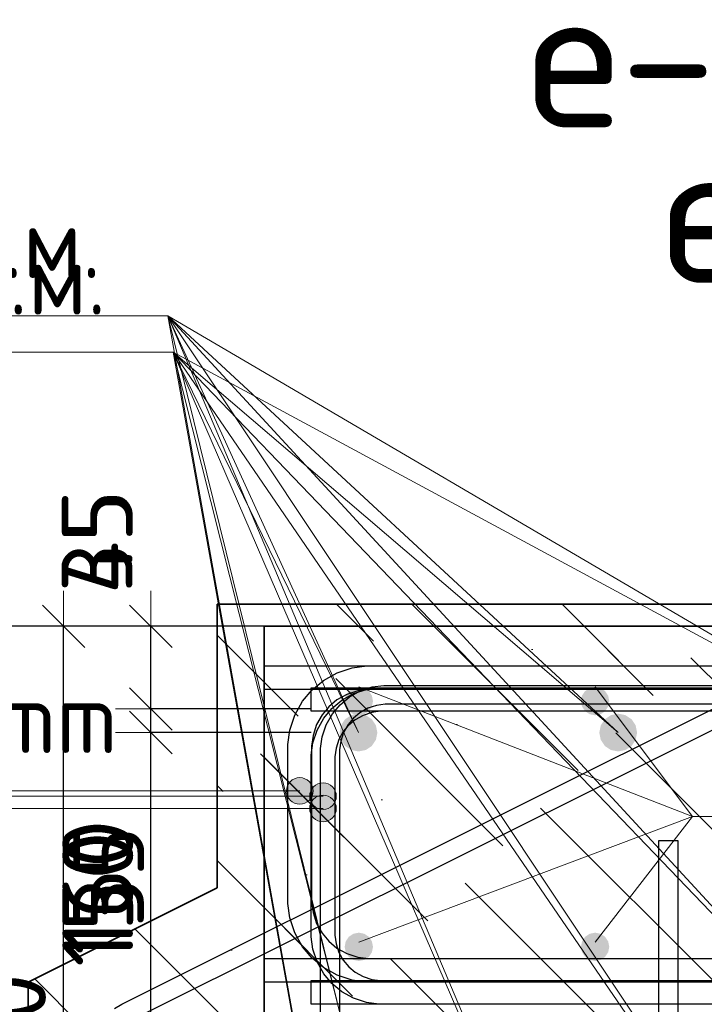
# Model space of a CAD drawing. Header units: metres. Extents: x -38 to 97, y -15 to 21.
# Tile 43 of 230: x 72.042 to 72.332, y 3.449 to 3.866. Entities that reach past the tile are written whole.
import ezdxf

# ---------------------------------------------------------------- set-up
doc = ezdxf.new("R2010")
doc.units = ezdxf.units.M
doc.header["$PDMODE"] = 65
for name, color, linetype, lineweight in [('XR$3$Арм. стержнями верхней зоны', 180, 'Continuous', 35), ('XR$3$Арм. стержнями нижней зоны', 180, 'Continuous', 35), ('XR$3$Арм.стержн. Арматура края', 96, 'Continuous', 35), ('XR$3$Арм.стержн. Доп. арматура', 180, 'Continuous', 35), ('XR$3$Размерная линия (1)', 7, 'Continuous', 13), ('XR$4$Арм. стержнями верхней зоны', 180, 'Continuous', 35), ('XR$4$Арм. стержнями нижней зоны', 180, 'Continuous', 35), ('XR$4$Арм.стержн. Арматура края', 96, 'Continuous', 35), ('XR$4$Арм.стержн. Хомут', 240, 'Continuous', 35), ('XR$4$Арм.стержн.горизонт. 1', 180, 'Continuous', 35), ('XR$4$Размерная линия (1)', 7, 'Continuous', 13), ('XR$6$Арм. стержнями верхней зоны', 180, 'Continuous', 35), ('XR$6$Арм. стержнями нижней зоны', 180, 'Continuous', 35), ('XR$6$Арм.стержн. Арматура края', 96, 'Continuous', 35), ('XR$6$Арм.стержн. Хомут', 240, 'Continuous', 35), ('XR$6$Арм.стержн.горизонт. 1', 180, 'Continuous', 35), ('XR$6$Размерная линия (1)', 7, 'Continuous', 13)]:
    doc.layers.add(name, color=color, linetype=linetype, lineweight=lineweight)
doc.styles.add('ISOCPEUR', font='txt')
doc.dimstyles.new('DIMSTYLE_23', dxfattribs={"dimtxt": 0.03, "dimasz": 0.03, "dimexe": 0, "dimexo": 0, "dimgap": 0.015, "dimtad": 2, "dimdec": 0, "dimlfac": 1000, "dimrnd": 5, "dimzin": 12, "dimdsep": 46, "dimtxsty": 'ISOCPEUR', "dimblk1": 'ALL_ML_STRICH', "dimblk2": 'ALL_ML_STRICH', "dimsah": 1, "dimcen": 0, "dimclrd": 7, "dimclre": 256, "dimclrt": 7, "dimadec": 0, "dimazin": 0, "dimtfac": 1, "dimtdec": 0, "dimtix": 1, "dimtmove": 2, "dimatfit": 3, "dimfxl": 0, "dimtvp": 1.2, "dimtzin": 0, "dimlwd": 0, "dimlwe": -3, "dimarcsym": 0})
doc.dimstyles.new('DIMSTYLE_24', dxfattribs={"dimtxt": 0.03, "dimasz": 0.03, "dimexe": 0, "dimexo": 0, "dimgap": 0.015, "dimtad": 2, "dimdec": 0, "dimlfac": 1000, "dimrnd": 5, "dimzin": 12, "dimdsep": 46, "dimtxsty": 'ISOCPEUR', "dimblk1": 'ALL_ML_STRICH', "dimblk2": 'ALL_ML_STRICH', "dimsah": 1, "dimcen": 0, "dimclrd": 7, "dimclre": 256, "dimclrt": 7, "dimadec": 0, "dimazin": 0, "dimtfac": 1, "dimtdec": 0, "dimtix": 1, "dimtmove": 2, "dimatfit": 3, "dimfxl": 0, "dimtzin": 0, "dimlwd": 0, "dimlwe": -3, "dimarcsym": 0})
doc.dimstyles.new('DIMSTYLE_31', dxfattribs={"dimtxt": 0.03, "dimasz": 0.03, "dimexe": 0, "dimexo": 0, "dimgap": 0.015, "dimtad": 0, "dimdec": 0, "dimlfac": 1000, "dimrnd": 5, "dimzin": 12, "dimdsep": 46, "dimtxsty": 'ISOCPEUR', "dimblk1": 'ALL_ML_STRICH', "dimblk2": 'ALL_ML_STRICH', "dimsah": 1, "dimcen": 0, "dimclrd": 7, "dimclre": 256, "dimclrt": 7, "dimadec": 0, "dimazin": 0, "dimtfac": 1, "dimtdec": 0, "dimtix": 1, "dimtmove": 2, "dimatfit": 3, "dimfxl": 0, "dimtvp": 1.2, "dimtzin": 0, "dimlwd": 0, "dimlwe": -3, "dimarcsym": 0})
pattern_1 = [(135, (0, 0), (-0.031819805, -0.031819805), [0.4, -0.05, 0, -0.05]), (135, (-0.01591, -0.01591), (-0.031819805, -0.031819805), [0.8, -0.1, 0.1, -0.1])]

# ---------------------------------------------------------------- blocks, each defined once
blk = doc.blocks.new('ALL_ML_STRICH')
at = {"color": 0, "linetype": 'ByBlock', "lineweight": -2}
for p, q in [((0, -0.5), (0, 0.5)), ((-0.3, -0.3), (0.3, 0.3)), ((-1, 0), (0.5, 0))]:
    blk.add_line(p, q, dxfattribs=at)
blk = doc.blocks.new('*D236')
at = {"layer": 'DEFPOINTS', "color": 7, "linetype": 'Continuous', "lineweight": 13, "transparency": 33554687}
for p in [(72.04592, 3.45831), (72.01108, 3.42331), (72.13584, 3.42331)]:
    blk.add_point(p, dxfattribs=at)
at = {"layer": 'XR$3$Размерная линия (1)', "color": 9, "linetype": 'Continuous', "lineweight": -2, "true_color": 0xc7c7c7, "transparency": 33554687}
for p, q in [((72.01108, 3.45831), (72.01108, 3.45831)), ((72.11584, 3.42331), (72.01108, 3.42331))]:
    blk.add_line(p, q, dxfattribs=at)
at = {"layer": 'XR$3$Размерная линия (1)', "color": 7, "linetype": 'Continuous', "lineweight": -2, "transparency": 33554687}
blk.add_line((72.01108, 3.42331), (72.01108, 3.45831), dxfattribs=at)
at = {"layer": 'XR$3$Размерная линия (1)', "color": 7, "linetype": 'Continuous', "lineweight": 13, "transparency": 33554687, "xscale": 0.03, "yscale": 0.03, "zscale": 0.03}
for p, rotation in [((72.01108, 3.45831), 90), ((72.01108, 3.42331), 270)]:
    blk.add_blockref('ALL_ML_STRICH', p, dxfattribs=dict(at, rotation=rotation))
at = {"layer": 'XR$3$Размерная линия (1)', "color": 7, "linetype": 'Continuous', "lineweight": 13, "transparency": 33554687, "insert": (72.08006, 3.50299), "char_height": 0.03, "width": 0.06, "attachment_point": 5, "rotation": 90, "style": 'ISOCPEUR'}
blk.add_mtext('\\A1;{35}', dxfattribs=at)
blk = doc.blocks.new('*D407')
at = {"layer": 'DEFPOINTS', "color": 7, "linetype": 'Continuous', "lineweight": 13, "transparency": 33554687}
for p in [(72.19573, 3.609), (72.06098, 3.249), (72.19573, 3.249)]:
    blk.add_point(p, dxfattribs=at)
at = {"layer": 'XR$4$Размерная линия (1)', "color": 9, "linetype": 'Continuous', "lineweight": -2, "true_color": 0xc7c7c7, "transparency": 33554687}
for p, q in [((72.17573, 3.609), (72.06098, 3.609)), ((72.17573, 3.249), (72.06098, 3.249))]:
    blk.add_line(p, q, dxfattribs=at)
at = {"layer": 'XR$4$Размерная линия (1)', "color": 7, "linetype": 'Continuous', "lineweight": -2, "transparency": 33554687}
blk.add_line((72.06098, 3.249), (72.06098, 3.609), dxfattribs=at)
at = {"layer": 'XR$4$Размерная линия (1)', "color": 7, "linetype": 'Continuous', "lineweight": 13, "transparency": 33554687, "xscale": 0.03, "yscale": 0.03, "zscale": 0.03}
for p, rotation in [((72.06098, 3.609), 90), ((72.06098, 3.249), 270)]:
    blk.add_blockref('ALL_ML_STRICH', p, dxfattribs=dict(at, rotation=rotation))
at = {"layer": 'XR$4$Размерная линия (1)', "color": 7, "linetype": 'Continuous', "lineweight": 13, "transparency": 33554687, "insert": (72.03848, 3.4305), "char_height": 0.03, "width": 0.09, "attachment_point": 5, "rotation": 90, "style": 'ISOCPEUR'}
blk.add_mtext('\\A1;{360}', dxfattribs=at)
blk = doc.blocks.new('*D508')
at = {"layer": 'DEFPOINTS', "color": 7, "linetype": 'Continuous', "lineweight": 13, "transparency": 33554687}
for p in [(72.18577, 3.564), (72.09793, 3.414), (72.18565, 3.414)]:
    blk.add_point(p, dxfattribs=at)
at = {"layer": 'XR$4$Размерная линия (1)', "color": 9, "linetype": 'Continuous', "lineweight": -2, "true_color": 0xc7c7c7, "transparency": 33554687}
for p, q in [((72.16577, 3.564), (72.09793, 3.564)), ((72.16565, 3.414), (72.09793, 3.414))]:
    blk.add_line(p, q, dxfattribs=at)
at = {"layer": 'XR$4$Размерная линия (1)', "color": 7, "linetype": 'Continuous', "lineweight": -2, "transparency": 33554687}
blk.add_line((72.09793, 3.414), (72.09793, 3.564), dxfattribs=at)
at = {"layer": 'XR$4$Размерная линия (1)', "color": 7, "linetype": 'Continuous', "lineweight": 13, "transparency": 33554687, "xscale": 0.03, "yscale": 0.03, "zscale": 0.03}
for p, rotation in [((72.09793, 3.564), 90), ((72.09793, 3.414), 270)]:
    blk.add_blockref('ALL_ML_STRICH', p, dxfattribs=dict(at, rotation=rotation))
at = {"layer": 'XR$4$Размерная линия (1)', "color": 7, "linetype": 'Continuous', "lineweight": 13, "transparency": 33554687, "insert": (72.07543, 3.4935), "char_height": 0.03, "width": 0.09, "attachment_point": 5, "rotation": 90, "style": 'ISOCPEUR'}
blk.add_mtext('\\A1;{150}', dxfattribs=at)
blk = doc.blocks.new('*D509')
at = {"layer": 'DEFPOINTS', "color": 7, "linetype": 'Continuous', "lineweight": 13, "transparency": 33554687}
for p in [(72.14573, 3.609), (72.09793, 3.564), (72.18577, 3.564)]:
    blk.add_point(p, dxfattribs=at)
at = {"layer": 'XR$4$Размерная линия (1)', "color": 9, "linetype": 'Continuous', "lineweight": -2, "true_color": 0xc7c7c7, "transparency": 33554687}
for p, q in [((72.12573, 3.609), (72.09793, 3.609)), ((72.16577, 3.564), (72.09793, 3.564))]:
    blk.add_line(p, q, dxfattribs=at)
at = {"layer": 'XR$4$Размерная линия (1)', "color": 7, "linetype": 'Continuous', "lineweight": -2, "transparency": 33554687}
blk.add_line((72.09793, 3.564), (72.09793, 3.609), dxfattribs=at)
at = {"layer": 'XR$4$Размерная линия (1)', "color": 7, "linetype": 'Continuous', "lineweight": 13, "transparency": 33554687, "xscale": 0.03, "yscale": 0.03, "zscale": 0.03}
for p, rotation in [((72.09793, 3.609), 90), ((72.09793, 3.564), 270)]:
    blk.add_blockref('ALL_ML_STRICH', p, dxfattribs=dict(at, rotation=rotation))
at = {"layer": 'XR$4$Размерная линия (1)', "color": 7, "linetype": 'Continuous', "lineweight": 13, "transparency": 33554687, "insert": (72.07519, 3.64473), "char_height": 0.03, "width": 0.06, "attachment_point": 5, "rotation": 90, "style": 'ISOCPEUR'}
blk.add_mtext('\\A1;{45}', dxfattribs=at)
blk = doc.blocks.new('*D980')
at = {"layer": 'DEFPOINTS', "color": 7, "linetype": 'Continuous', "lineweight": 13, "transparency": 33554687}
for p in [(72.18569, 3.574), (72.09793, 3.414), (72.18565, 3.414)]:
    blk.add_point(p, dxfattribs=at)
at = {"layer": 'XR$6$Размерная линия (1)', "color": 9, "linetype": 'Continuous', "lineweight": -2, "true_color": 0xc7c7c7, "transparency": 33554687}
for p, q in [((72.16569, 3.574), (72.09793, 3.574)), ((72.16565, 3.414), (72.09793, 3.414))]:
    blk.add_line(p, q, dxfattribs=at)
at = {"layer": 'XR$6$Размерная линия (1)', "color": 7, "linetype": 'Continuous', "lineweight": -2, "transparency": 33554687}
blk.add_line((72.09793, 3.414), (72.09793, 3.574), dxfattribs=at)
at = {"layer": 'XR$6$Размерная линия (1)', "color": 7, "linetype": 'Continuous', "lineweight": 13, "transparency": 33554687, "xscale": 0.03, "yscale": 0.03, "zscale": 0.03}
for p, rotation in [((72.09793, 3.574), 90), ((72.09793, 3.414), 270)]:
    blk.add_blockref('ALL_ML_STRICH', p, dxfattribs=dict(at, rotation=rotation))
at = {"layer": 'XR$6$Размерная линия (1)', "color": 7, "linetype": 'Continuous', "lineweight": 13, "transparency": 33554687, "insert": (72.07543, 3.4985), "char_height": 0.03, "width": 0.09, "attachment_point": 5, "rotation": 90, "style": 'ISOCPEUR'}
blk.add_mtext('\\A1;{160}', dxfattribs=at)
blk = doc.blocks.new('*D981')
at = {"layer": 'DEFPOINTS', "color": 7, "linetype": 'Continuous', "lineweight": 13, "transparency": 33554687}
for p in [(72.14573, 3.609), (72.09793, 3.574), (72.18569, 3.574)]:
    blk.add_point(p, dxfattribs=at)
at = {"layer": 'XR$6$Размерная линия (1)', "color": 9, "linetype": 'Continuous', "lineweight": -2, "true_color": 0xc7c7c7, "transparency": 33554687}
for p, q in [((72.12573, 3.609), (72.09793, 3.609)), ((72.16569, 3.574), (72.09793, 3.574))]:
    blk.add_line(p, q, dxfattribs=at)
at = {"layer": 'XR$6$Размерная линия (1)', "color": 7, "linetype": 'Continuous', "lineweight": -2, "transparency": 33554687}
blk.add_line((72.09793, 3.574), (72.09793, 3.609), dxfattribs=at)
at = {"layer": 'XR$6$Размерная линия (1)', "color": 7, "linetype": 'Continuous', "lineweight": 13, "transparency": 33554687, "xscale": 0.03, "yscale": 0.03, "zscale": 0.03}
for p, rotation in [((72.09793, 3.609), 90), ((72.09793, 3.574), 270)]:
    blk.add_blockref('ALL_ML_STRICH', p, dxfattribs=dict(at, rotation=rotation))
at = {"layer": 'XR$6$Размерная линия (1)', "color": 7, "linetype": 'Continuous', "lineweight": 13, "transparency": 33554687, "insert": (72.07519, 3.64473), "char_height": 0.03, "width": 0.06, "attachment_point": 5, "rotation": 90, "style": 'ISOCPEUR'}
blk.add_mtext('\\A1;{35}', dxfattribs=at)
blk = doc.blocks.new('*D982')
at = {"layer": 'DEFPOINTS', "color": 7, "linetype": 'Continuous', "lineweight": 13, "transparency": 33554687}
for p in [(72.14573, 3.609), (72.01098, 3.249), (72.14573, 3.249)]:
    blk.add_point(p, dxfattribs=at)
at = {"layer": 'XR$6$Размерная линия (1)', "color": 9, "linetype": 'Continuous', "lineweight": -2, "true_color": 0xc7c7c7, "transparency": 33554687}
for p, q in [((72.12573, 3.609), (72.01098, 3.609)), ((72.12573, 3.249), (72.01098, 3.249))]:
    blk.add_line(p, q, dxfattribs=at)
at = {"layer": 'XR$6$Размерная линия (1)', "color": 7, "linetype": 'Continuous', "lineweight": -2, "transparency": 33554687}
blk.add_line((72.01098, 3.249), (72.01098, 3.609), dxfattribs=at)
at = {"layer": 'XR$6$Размерная линия (1)', "color": 7, "linetype": 'Continuous', "lineweight": 13, "transparency": 33554687, "xscale": 0.03, "yscale": 0.03, "zscale": 0.03}
for p, rotation in [((72.01098, 3.609), 90), ((72.01098, 3.249), 270)]:
    blk.add_blockref('ALL_ML_STRICH', p, dxfattribs=dict(at, rotation=rotation))
at = {"layer": 'XR$6$Размерная линия (1)', "color": 7, "linetype": 'Continuous', "lineweight": 13, "transparency": 33554687, "insert": (71.98848, 3.4305), "char_height": 0.03, "width": 0.09, "attachment_point": 5, "rotation": 90, "style": 'ISOCPEUR'}
blk.add_mtext('\\A1;{360}', dxfattribs=at)

msp = doc.modelspace()

# ---------------------------------------------------------------- hatches: boundary and pattern name
at = {"linetype": 'Continuous', "lineweight": 13, "transparency": 33554687}
h = msp.add_hatch(dxfattribs=at)
h.set_pattern_fill('__________540', scale=0.015, style=0, pattern_type=2)
h.set_pattern_definition(pattern_1)
h.paths.add_polyline_path([(72.34592, 3.61831), (72.12592, 3.61831), (72.12592, 3.49831), (72.04592, 3.45831), (72.04592, 3.25831), (72.34592, 3.25831)], flags=0)
h = msp.add_hatch(dxfattribs=at)
h.set_pattern_fill('__________540', scale=0.015, style=0, pattern_type=2)
h.set_pattern_definition(pattern_1)
h.paths.add_polyline_path([(72.44581, 3.609), (72.14581, 3.609), (72.14581, 3.249), (72.44581, 3.249)], flags=0)
h = msp.add_hatch(dxfattribs=at)
h.set_pattern_fill('__________540', scale=0.015, style=0, pattern_type=2)
h.set_pattern_definition(pattern_1)
h.paths.add_polyline_path([(72.44581, 3.609), (72.14581, 3.609), (72.14581, 3.249), (72.44581, 3.249)], flags=0)
at = {"layer": 'XR$3$Арм.стержн. Арматура края', "linetype": 'Continuous', "lineweight": 13, "transparency": 33554687}
for points in [[(72.15608, 3.5421), (72.1581, 3.53445), (72.1581, 3.54413)], [(72.1581, 3.54413), (72.16092, 3.53367), (72.16092, 3.54492)], [(72.1581, 3.54413), (72.1581, 3.53445), (72.16092, 3.53367)], [(72.16092, 3.54492), (72.16092, 3.53367), (72.16373, 3.53445)], [(72.16092, 3.54492), (72.16373, 3.53445), (72.16373, 3.54413)], [(72.16373, 3.54413), (72.16373, 3.53445), (72.16575, 3.53648)], [(72.16373, 3.54413), (72.16575, 3.53648), (72.16575, 3.5421)], [(72.15608, 3.53648), (72.15608, 3.5421), (72.15529, 3.53929)], [(72.15608, 3.5421), (72.15608, 3.53648), (72.1581, 3.53445)], [(72.16575, 3.5421), (72.16575, 3.53648), (72.16654, 3.53929)]]:
    msp.add_hatch(color=7, dxfattribs=at).paths.add_polyline_path(points)
at = {"layer": 'XR$3$Арм.стержн. Доп. арматура', "linetype": 'Continuous', "lineweight": 50, "transparency": 33554687}
for points in [[(72.19192, 3.57731), (72.19146, 3.5796), (72.19016, 3.58155), (72.18821, 3.58285), (72.18592, 3.58331), (72.18362, 3.58285), (72.18167, 3.58155), (72.18037, 3.5796), (72.17992, 3.57731), (72.18037, 3.57501), (72.18167, 3.57306), (72.18362, 3.57176), (72.18592, 3.57131), (72.18821, 3.57176), (72.19016, 3.57306), (72.19146, 3.57501)], [(72.29192, 3.57731), (72.29146, 3.5796), (72.29016, 3.58155), (72.28821, 3.58285), (72.28592, 3.58331), (72.28362, 3.58285), (72.28167, 3.58155), (72.28037, 3.5796), (72.27992, 3.57731), (72.28037, 3.57501), (72.28167, 3.57306), (72.28362, 3.57176), (72.28592, 3.57131), (72.28821, 3.57176), (72.29016, 3.57306), (72.29146, 3.57501)], [(72.19192, 3.47331), (72.19146, 3.4756), (72.19016, 3.47755), (72.18821, 3.47885), (72.18592, 3.47931), (72.18362, 3.47885), (72.18167, 3.47755), (72.18037, 3.4756), (72.17992, 3.47331), (72.18037, 3.47101), (72.18167, 3.46906), (72.18362, 3.46776), (72.18592, 3.46731), (72.18821, 3.46776), (72.19016, 3.46906), (72.19146, 3.47101)], [(72.29192, 3.47331), (72.29146, 3.4756), (72.29016, 3.47755), (72.28821, 3.47885), (72.28592, 3.47931), (72.28362, 3.47885), (72.28167, 3.47755), (72.28037, 3.4756), (72.27992, 3.47331), (72.28037, 3.47101), (72.28167, 3.46906), (72.28362, 3.46776), (72.28592, 3.46731), (72.28821, 3.46776), (72.29016, 3.46906), (72.29146, 3.47101)]]:
    msp.add_hatch(color=34, dxfattribs=at).paths.add_polyline_path(points)
at = {"layer": 'XR$4$Арм.стержн. Арматура края', "linetype": 'Continuous', "lineweight": 13, "transparency": 33554687}
for points in [[(72.16593, 3.52902), (72.16593, 3.53465), (72.16514, 3.53184)], [(72.16593, 3.53465), (72.16796, 3.527), (72.16796, 3.53667)], [(72.16593, 3.53465), (72.16593, 3.52902), (72.16796, 3.527)], [(72.16796, 3.53667), (72.17077, 3.52621), (72.17077, 3.53746)], [(72.16796, 3.53667), (72.16796, 3.527), (72.17077, 3.52621)], [(72.17077, 3.53746), (72.17077, 3.52621), (72.17358, 3.527)], [(72.17077, 3.53746), (72.17358, 3.527), (72.17358, 3.53667)], [(72.17358, 3.53667), (72.17358, 3.527), (72.17561, 3.52902)], [(72.17358, 3.53667), (72.17561, 3.52902), (72.17561, 3.53465)], [(72.17561, 3.53465), (72.17561, 3.52902), (72.17639, 3.53184)]]:
    msp.add_hatch(color=7, dxfattribs=at).paths.add_polyline_path(points)
at = {"layer": 'XR$4$Арм.стержн.горизонт. 1', "linetype": 'Continuous', "lineweight": 50, "transparency": 33554687}
for points in [[(72.19377, 3.564), (72.19316, 3.56706), (72.19142, 3.56966), (72.18883, 3.57139), (72.18577, 3.572), (72.18271, 3.57139), (72.18011, 3.56966), (72.17838, 3.56706), (72.17777, 3.564), (72.17838, 3.56094), (72.18011, 3.55834), (72.18271, 3.55661), (72.18577, 3.556), (72.18883, 3.55661), (72.19142, 3.55834), (72.19316, 3.56094)], [(72.30369, 3.564), (72.30308, 3.56706), (72.30135, 3.56966), (72.29875, 3.57139), (72.29569, 3.572), (72.29263, 3.57139), (72.29003, 3.56966), (72.2883, 3.56706), (72.28769, 3.564), (72.2883, 3.56094), (72.29003, 3.55834), (72.29263, 3.55661), (72.29569, 3.556), (72.29875, 3.55661), (72.30135, 3.55834), (72.30308, 3.56094)]]:
    msp.add_hatch(color=7, dxfattribs=at).paths.add_polyline_path(points)
at = {"layer": 'XR$6$Арм.стержн. Арматура края', "linetype": 'Continuous', "lineweight": 13, "transparency": 33554687}
for points in [[(72.16593, 3.53427), (72.16593, 3.53989), (72.16514, 3.53708)], [(72.16593, 3.53989), (72.16796, 3.53224), (72.16796, 3.54192)], [(72.16593, 3.53989), (72.16593, 3.53427), (72.16796, 3.53224)], [(72.16796, 3.54192), (72.17077, 3.53145), (72.17077, 3.5427)], [(72.16796, 3.54192), (72.16796, 3.53224), (72.17077, 3.53145)], [(72.17077, 3.5427), (72.17077, 3.53145), (72.17358, 3.53224)], [(72.17077, 3.5427), (72.17358, 3.53224), (72.17358, 3.54192)], [(72.17358, 3.54192), (72.17358, 3.53224), (72.17561, 3.53427)], [(72.17358, 3.54192), (72.17561, 3.53427), (72.17561, 3.53989)], [(72.17561, 3.53989), (72.17561, 3.53427), (72.17639, 3.53708)]]:
    msp.add_hatch(color=7, dxfattribs=at).paths.add_polyline_path(points)
at = {"layer": 'XR$6$Арм.стержн.горизонт. 1', "linetype": 'Continuous', "lineweight": 50, "transparency": 33554687}
for points in [[(72.19377, 3.564), (72.19316, 3.56706), (72.19142, 3.56966), (72.18883, 3.57139), (72.18577, 3.572), (72.18271, 3.57139), (72.18011, 3.56966), (72.17838, 3.56706), (72.17777, 3.564), (72.17838, 3.56094), (72.18011, 3.55834), (72.18271, 3.55661), (72.18577, 3.556), (72.18883, 3.55661), (72.19142, 3.55834), (72.19316, 3.56094)], [(72.30369, 3.564), (72.30308, 3.56706), (72.30135, 3.56966), (72.29875, 3.57139), (72.29569, 3.572), (72.29263, 3.57139), (72.29003, 3.56966), (72.2883, 3.56706), (72.28769, 3.564), (72.2883, 3.56094), (72.29003, 3.55834), (72.29263, 3.55661), (72.29569, 3.556), (72.29875, 3.55661), (72.30135, 3.55834), (72.30308, 3.56094)]]:
    msp.add_hatch(color=7, dxfattribs=at).paths.add_polyline_path(points)

# ---------------------------------------------------------------- linework, layer by layer
at = {"color": 7, "linetype": 'Continuous', "lineweight": 35, "transparency": 33554687}
for p, q in [((72.12592, 3.61831), (72.12592, 3.49831)), ((72.34592, 3.61831), (72.12592, 3.61831)), ((72.14581, 3.609), (72.14581, 3.249)), ((72.44581, 3.609), (72.14581, 3.609)), ((72.14581, 3.609), (72.14581, 3.249)), ((72.44581, 3.609), (72.14581, 3.609)), ((72.12592, 3.49831), (72.04592, 3.45831)), ((72.04592, 3.45831), (72.04592, 3.25831))]:
    msp.add_line(p, q, dxfattribs=at)
at = {"layer": 'XR$3$Арм. стержнями верхней зоны', "color": 4, "linetype": 'Continuous', "lineweight": 25, "transparency": 33554687}
msp.add_lwpolyline([(72.14592, 3.59231), (72.72457, 3.59231), (72.72457, 3.58231), (72.14592, 3.58231), (72.14592, 3.59231)], dxfattribs=at)
at = {"layer": 'XR$3$Арм. стержнями нижней зоны', "color": 4, "linetype": 'Continuous', "lineweight": 25, "transparency": 33554687}
msp.add_lwpolyline([(72.14592, 3.46831), (72.72457, 3.46831), (72.72457, 3.45831), (72.14592, 3.45831), (72.14592, 3.46831)], dxfattribs=at)
at = {"layer": 'XR$3$Арм.стержн. Арматура края', "color": 7, "linetype": 'Continuous', "lineweight": 13, "transparency": 33554687}
for p, q in [((72.16092, 3.54492), (72.16092, 3.54492)), ((71.83381, 3.53929), (72.14081, 3.53929)), ((72.14081, 3.53929), (72.16092, 3.53929)), ((72.15529, 3.53929), (72.15529, 3.53929)), ((72.16654, 3.53929), (72.16654, 3.53929)), ((72.16092, 3.53367), (72.16092, 3.53367))]:
    msp.add_line(p, q, dxfattribs=at)
at = {"layer": 'XR$3$Арм.стержн. Арматура края', "color": 40, "linetype": 'Continuous', "lineweight": 25, "transparency": 33554687}
for points in [[(72.08258, 3.44716), (72.08557, 3.44904), (72.36809, 3.59017), (72.36945, 3.59078), (72.37088, 3.59133), (72.37234, 3.59181), (72.37382, 3.5922), (72.37531, 3.59251), (72.37683, 3.59274), (72.37836, 3.59288), (72.37985, 3.59294), (72.72357, 3.59294)], [(72.72357, 3.58494), (72.38002, 3.58494), (72.3789, 3.5849), (72.37781, 3.58479), (72.37672, 3.58463), (72.37566, 3.58441), (72.3746, 3.58413), (72.37356, 3.58379), (72.37253, 3.58339), (72.37151, 3.58294), (72.0895, 3.44206)], [(72.31292, 3.31054), (72.31292, 3.51831), (72.32092, 3.51831)], [(72.32092, 3.51831), (72.32092, 3.30998)]]:
    msp.add_lwpolyline(points, dxfattribs=at)
at = {"layer": 'XR$3$Арм.стержн. Арматура края', "color": 4, "linetype": 'Continuous', "lineweight": 25, "transparency": 33554687}
for points in [[(72.65592, 3.45831), (72.18926, 3.45831), (72.18316, 3.45916), (72.17681, 3.46125), (72.17097, 3.46452), (72.16615, 3.46854), (72.16213, 3.47336), (72.15886, 3.4792), (72.15676, 3.48555), (72.15592, 3.49165), (72.15592, 3.55896), (72.15676, 3.56506), (72.15886, 3.57141), (72.16213, 3.57726), (72.16615, 3.58207), (72.17097, 3.58609), (72.17681, 3.58936), (72.18316, 3.59146), (72.18926, 3.59231), (72.65592, 3.59231)], [(72.65592, 3.58231), (72.18995, 3.58231), (72.18543, 3.58168), (72.18086, 3.58017), (72.17666, 3.57782), (72.17325, 3.57497), (72.1704, 3.57156), (72.16805, 3.56737), (72.16654, 3.56279), (72.16592, 3.55827), (72.16592, 3.49235), (72.16654, 3.48783), (72.16805, 3.48325), (72.1704, 3.47905), (72.17325, 3.47564), (72.17666, 3.47279), (72.18086, 3.47044), (72.18543, 3.46894), (72.18995, 3.46831), (72.65592, 3.46831)]]:
    msp.add_lwpolyline(points, dxfattribs=at)
at = {"layer": 'XR$3$Арм.стержн. Арматура края', "color": 7, "linetype": 'Continuous', "lineweight": 13, "transparency": 33554687}
msp.add_circle((72.16092, 3.53929), 0.00563, dxfattribs=at)
at = {"layer": 'XR$3$Арм.стержн. Доп. арматура', "color": 7, "linetype": 'Continuous', "lineweight": 13, "transparency": 33554687}
for q in [(72.18592, 3.58331), (72.28592, 3.58331), (72.18592, 3.47531), (72.28592, 3.47531), (72.55317, 3.52847)]:
    msp.add_line((72.32717, 3.52847), q, dxfattribs=at)
at = {"layer": 'XR$4$Арм. стержнями верхней зоны', "color": 4, "linetype": 'Continuous', "lineweight": 25, "transparency": 33554687}
msp.add_lwpolyline([(72.16578, 3.583), (72.63141, 3.583), (72.63141, 3.573), (72.16578, 3.573), (72.16578, 3.583)], dxfattribs=at)
msp.add_lwpolyline([(72.16578, 3.583), (72.63141, 3.583), (72.63141, 3.573), (72.16578, 3.573), (72.16578, 3.583)], dxfattribs=at)
at = {"layer": 'XR$4$Арм. стержнями нижней зоны', "color": 4, "linetype": 'Continuous', "lineweight": 25, "transparency": 33554687}
msp.add_lwpolyline([(72.16578, 3.459), (72.63141, 3.459), (72.63141, 3.449), (72.16578, 3.449), (72.16578, 3.459)], dxfattribs=at)
msp.add_lwpolyline([(72.16578, 3.459), (72.63141, 3.459), (72.63141, 3.449), (72.16578, 3.449), (72.16578, 3.459)], dxfattribs=at)
at = {"layer": 'XR$4$Арм.стержн. Арматура края', "color": 7, "linetype": 'Continuous', "lineweight": 13, "transparency": 33554687}
for p, q in [((72.17077, 3.53746), (72.17077, 3.53746)), ((71.75022, 3.53184), (72.06022, 3.53184)), ((72.06022, 3.53184), (72.17077, 3.53184)), ((72.16514, 3.53184), (72.16514, 3.53184)), ((72.17639, 3.53184), (72.17639, 3.53184)), ((72.17077, 3.52621), (72.17077, 3.52621))]:
    msp.add_line(p, q, dxfattribs=at)
at = {"layer": 'XR$4$Арм.стержн. Арматура края', "color": 4, "linetype": 'Continuous', "lineweight": 25, "transparency": 33554687}
for points in [[(72.63141, 3.449), (72.19433, 3.449), (72.18912, 3.44972), (72.18368, 3.45152), (72.17867, 3.45432), (72.17454, 3.45777), (72.17109, 3.4619), (72.16829, 3.46691), (72.16649, 3.47235), (72.16577, 3.47756), (72.16577, 3.55443), (72.16649, 3.55965), (72.16829, 3.56509), (72.17109, 3.5701), (72.17454, 3.57423), (72.17867, 3.57767), (72.18368, 3.58048), (72.18912, 3.58227), (72.19433, 3.583), (72.63141, 3.583)], [(72.63141, 3.449), (72.19433, 3.449), (72.18912, 3.44972), (72.18368, 3.45152), (72.17867, 3.45432), (72.17454, 3.45777), (72.17109, 3.4619), (72.16829, 3.46691), (72.16649, 3.47235), (72.16577, 3.47756), (72.16577, 3.55443), (72.16649, 3.55965), (72.16829, 3.56509), (72.17109, 3.5701), (72.17454, 3.57423), (72.17867, 3.57767), (72.18368, 3.58048), (72.18912, 3.58227), (72.19433, 3.583), (72.63141, 3.583)], [(72.63141, 3.573), (72.19502, 3.573), (72.19139, 3.57249), (72.18772, 3.57128), (72.18437, 3.5694), (72.18164, 3.56713), (72.17936, 3.5644), (72.17748, 3.56104), (72.17627, 3.55738), (72.17577, 3.55374), (72.17577, 3.47826), (72.17627, 3.47462), (72.17748, 3.47095), (72.17936, 3.4676), (72.18164, 3.46487), (72.18437, 3.46259), (72.18772, 3.46071), (72.19139, 3.4595), (72.19502, 3.459), (72.63141, 3.459)], [(72.63141, 3.573), (72.19502, 3.573), (72.19139, 3.57249), (72.18772, 3.57128), (72.18437, 3.5694), (72.18164, 3.56713), (72.17936, 3.5644), (72.17748, 3.56104), (72.17627, 3.55738), (72.17577, 3.55374), (72.17577, 3.47826), (72.17627, 3.47462), (72.17748, 3.47095), (72.17936, 3.4676), (72.18164, 3.46487), (72.18437, 3.46259), (72.18772, 3.46071), (72.19139, 3.4595), (72.19502, 3.459), (72.63141, 3.459)]]:
    msp.add_lwpolyline(points, dxfattribs=at)
at = {"layer": 'XR$4$Арм.стержн. Арматура края', "color": 7, "linetype": 'Continuous', "lineweight": 13, "transparency": 33554687}
msp.add_circle((72.17077, 3.53184), 0.00563, dxfattribs=at)
at = {"layer": 'XR$4$Арм.стержн. Хомут', "color": 40, "linetype": 'Continuous', "lineweight": 25, "transparency": 33554687}
for points in [[(72.16977, 3.29968), (72.16977, 3.55732), (72.17045, 3.5622), (72.17212, 3.56728), (72.17474, 3.57196), (72.17796, 3.57581), (72.18181, 3.57903), (72.18648, 3.58164), (72.19156, 3.58332), (72.19644, 3.584), (72.39513, 3.584), (72.40001, 3.58332), (72.40509, 3.58164), (72.40977, 3.57903), (72.41362, 3.57581), (72.41683, 3.57196), (72.41945, 3.56728), (72.42113, 3.5622), (72.42181, 3.55732), (72.42181, 3.29968)], [(72.16977, 3.29968), (72.16977, 3.55732), (72.17045, 3.5622), (72.17212, 3.56728), (72.17474, 3.57196), (72.17796, 3.57581), (72.18181, 3.57903), (72.18648, 3.58164), (72.19156, 3.58332), (72.19644, 3.584), (72.39513, 3.584), (72.40001, 3.58332), (72.40509, 3.58164), (72.40977, 3.57903), (72.41362, 3.57581), (72.41683, 3.57196), (72.41945, 3.56728), (72.42113, 3.5622), (72.42181, 3.55732), (72.42181, 3.29968)], [(72.41381, 3.30023), (72.41381, 3.55677), (72.4133, 3.56038), (72.41209, 3.56405), (72.41022, 3.5674), (72.40794, 3.57013), (72.40521, 3.57241), (72.40185, 3.57429), (72.39819, 3.5755), (72.39457, 3.576), (72.197, 3.576), (72.19338, 3.5755), (72.18972, 3.57429), (72.18637, 3.57241), (72.18364, 3.57013), (72.18136, 3.5674), (72.17948, 3.56405), (72.17827, 3.56038), (72.17777, 3.55677), (72.17777, 3.30023)], [(72.41381, 3.30023), (72.41381, 3.55677), (72.4133, 3.56038), (72.41209, 3.56405), (72.41022, 3.5674), (72.40794, 3.57013), (72.40521, 3.57241), (72.40185, 3.57429), (72.39819, 3.5755), (72.39457, 3.576), (72.197, 3.576), (72.19338, 3.5755), (72.18972, 3.57429), (72.18637, 3.57241), (72.18364, 3.57013), (72.18136, 3.5674), (72.17948, 3.56405), (72.17827, 3.56038), (72.17777, 3.55677), (72.17777, 3.30023)]]:
    msp.add_lwpolyline(points, dxfattribs=at)
at = {"layer": 'XR$4$Арм.стержн.горизонт. 1', "color": 7, "linetype": 'Continuous', "lineweight": 13, "transparency": 33554687}
for p, q in [((71.88132, 3.72498), (72.10732, 3.72498)), ((72.10732, 3.72498), (72.40581, 3.289)), ((72.10732, 3.72498), (72.40581, 3.414)), ((72.10732, 3.72498), (72.29569, 3.564)), ((72.10732, 3.72498), (72.18573, 3.289)), ((72.10732, 3.72498), (72.18577, 3.564)), ((72.10732, 3.72498), (72.40577, 3.564)), ((72.10732, 3.72498), (72.29573, 3.289)), ((72.10732, 3.72498), (72.18573, 3.414))]:
    msp.add_line(p, q, dxfattribs=at)
at = {"layer": 'XR$6$Арм. стержнями верхней зоны', "color": 4, "linetype": 'Continuous', "lineweight": 25, "transparency": 33554687}
msp.add_lwpolyline([(72.16578, 3.583), (72.63141, 3.583), (72.63141, 3.573), (72.16578, 3.573), (72.16578, 3.583)], dxfattribs=at)
msp.add_lwpolyline([(72.16578, 3.583), (72.63141, 3.583), (72.63141, 3.573), (72.16578, 3.573), (72.16578, 3.583)], dxfattribs=at)
at = {"layer": 'XR$6$Арм. стержнями нижней зоны', "color": 4, "linetype": 'Continuous', "lineweight": 25, "transparency": 33554687}
msp.add_lwpolyline([(72.16578, 3.459), (72.63141, 3.459), (72.63141, 3.449), (72.16578, 3.449), (72.16578, 3.459)], dxfattribs=at)
msp.add_lwpolyline([(72.16578, 3.459), (72.63141, 3.459), (72.63141, 3.449), (72.16578, 3.449), (72.16578, 3.459)], dxfattribs=at)
at = {"layer": 'XR$6$Арм.стержн. Арматура края', "color": 7, "linetype": 'Continuous', "lineweight": 13, "transparency": 33554687}
for p, q in [((72.17077, 3.5427), (72.17077, 3.5427)), ((71.94188, 3.53708), (72.17077, 3.53708)), ((72.16514, 3.53708), (72.16514, 3.53708)), ((72.17639, 3.53708), (72.17639, 3.53708)), ((72.17077, 3.53145), (72.17077, 3.53145))]:
    msp.add_line(p, q, dxfattribs=at)
at = {"layer": 'XR$6$Арм.стержн. Арматура края', "color": 4, "linetype": 'Continuous', "lineweight": 25, "transparency": 33554687}
for points in [[(72.63141, 3.449), (72.19433, 3.449), (72.18912, 3.44972), (72.18368, 3.45152), (72.17867, 3.45432), (72.17454, 3.45777), (72.17109, 3.4619), (72.16829, 3.46691), (72.16649, 3.47235), (72.16577, 3.47756), (72.16577, 3.55443), (72.16649, 3.55965), (72.16829, 3.56509), (72.17109, 3.5701), (72.17454, 3.57423), (72.17867, 3.57767), (72.18368, 3.58048), (72.18912, 3.58227), (72.19433, 3.583), (72.63141, 3.583)], [(72.63141, 3.449), (72.19433, 3.449), (72.18912, 3.44972), (72.18368, 3.45152), (72.17867, 3.45432), (72.17454, 3.45777), (72.17109, 3.4619), (72.16829, 3.46691), (72.16649, 3.47235), (72.16577, 3.47756), (72.16577, 3.55443), (72.16649, 3.55965), (72.16829, 3.56509), (72.17109, 3.5701), (72.17454, 3.57423), (72.17867, 3.57767), (72.18368, 3.58048), (72.18912, 3.58227), (72.19433, 3.583), (72.63141, 3.583)], [(72.63141, 3.573), (72.19502, 3.573), (72.19139, 3.57249), (72.18772, 3.57128), (72.18437, 3.5694), (72.18164, 3.56713), (72.17936, 3.5644), (72.17748, 3.56104), (72.17627, 3.55738), (72.17577, 3.55374), (72.17577, 3.47826), (72.17627, 3.47462), (72.17748, 3.47095), (72.17936, 3.4676), (72.18164, 3.46487), (72.18437, 3.46259), (72.18772, 3.46071), (72.19139, 3.4595), (72.19502, 3.459), (72.63141, 3.459)], [(72.63141, 3.573), (72.19502, 3.573), (72.19139, 3.57249), (72.18772, 3.57128), (72.18437, 3.5694), (72.18164, 3.56713), (72.17936, 3.5644), (72.17748, 3.56104), (72.17627, 3.55738), (72.17577, 3.55374), (72.17577, 3.47826), (72.17627, 3.47462), (72.17748, 3.47095), (72.17936, 3.4676), (72.18164, 3.46487), (72.18437, 3.46259), (72.18772, 3.46071), (72.19139, 3.4595), (72.19502, 3.459), (72.63141, 3.459)]]:
    msp.add_lwpolyline(points, dxfattribs=at)
at = {"layer": 'XR$6$Арм.стержн. Арматура края', "color": 7, "linetype": 'Continuous', "lineweight": 13, "transparency": 33554687}
msp.add_circle((72.17077, 3.53708), 0.00563, dxfattribs=at)
at = {"layer": 'XR$6$Арм.стержн. Хомут', "color": 40, "linetype": 'Continuous', "lineweight": 25, "transparency": 33554687}
for points in [[(72.16977, 3.29968), (72.16977, 3.55732), (72.17045, 3.5622), (72.17212, 3.56728), (72.17474, 3.57196), (72.17796, 3.57581), (72.18181, 3.57903), (72.18648, 3.58164), (72.19156, 3.58332), (72.19644, 3.584), (72.39513, 3.584), (72.40001, 3.58332), (72.40509, 3.58164), (72.40977, 3.57903), (72.41362, 3.57581), (72.41683, 3.57196), (72.41945, 3.56728), (72.42113, 3.5622), (72.42181, 3.55732), (72.42181, 3.29968)], [(72.16977, 3.29968), (72.16977, 3.55732), (72.17045, 3.5622), (72.17212, 3.56728), (72.17474, 3.57196), (72.17796, 3.57581), (72.18181, 3.57903), (72.18648, 3.58164), (72.19156, 3.58332), (72.19644, 3.584), (72.39513, 3.584), (72.40001, 3.58332), (72.40509, 3.58164), (72.40977, 3.57903), (72.41362, 3.57581), (72.41683, 3.57196), (72.41945, 3.56728), (72.42113, 3.5622), (72.42181, 3.55732), (72.42181, 3.29968)], [(72.41381, 3.30023), (72.41381, 3.55677), (72.4133, 3.56038), (72.41209, 3.56405), (72.41022, 3.5674), (72.40794, 3.57013), (72.40521, 3.57241), (72.40185, 3.57429), (72.39819, 3.5755), (72.39457, 3.576), (72.197, 3.576), (72.19338, 3.5755), (72.18972, 3.57429), (72.18637, 3.57241), (72.18364, 3.57013), (72.18136, 3.5674), (72.17948, 3.56405), (72.17827, 3.56038), (72.17777, 3.55677), (72.17777, 3.30023)], [(72.41381, 3.30023), (72.41381, 3.55677), (72.4133, 3.56038), (72.41209, 3.56405), (72.41022, 3.5674), (72.40794, 3.57013), (72.40521, 3.57241), (72.40185, 3.57429), (72.39819, 3.5755), (72.39457, 3.576), (72.197, 3.576), (72.19338, 3.5755), (72.18972, 3.57429), (72.18637, 3.57241), (72.18364, 3.57013), (72.18136, 3.5674), (72.17948, 3.56405), (72.17827, 3.56038), (72.17777, 3.55677), (72.17777, 3.30023)]]:
    msp.add_lwpolyline(points, dxfattribs=at)
at = {"layer": 'XR$6$Арм.стержн.горизонт. 1', "color": 7, "linetype": 'Continuous', "lineweight": 13, "transparency": 33554687}
for p, q in [((71.8791, 3.74045), (72.1051, 3.74045)), ((72.1051, 3.74045), (72.29569, 3.564)), ((72.1051, 3.74045), (72.18573, 3.289)), ((72.1051, 3.74045), (72.18577, 3.564)), ((72.1051, 3.74045), (72.18573, 3.414)), ((72.1051, 3.74045), (72.40577, 3.564)), ((72.1051, 3.74045), (72.40581, 3.414)), ((72.1051, 3.74045), (72.40581, 3.289)), ((72.1051, 3.74045), (72.29573, 3.289))]:
    msp.add_line(p, q, dxfattribs=at)

# ---------------------------------------------------------------- texts
at = {"color": 7, "linetype": 'Continuous', "lineweight": 13, "transparency": 33554687, "char_height": 0.06, "width": 0.1533913, "style": 'ISOCPEUR'}
for insert, attachment_point in [((72.37657, 3.8202), 9), ((72.37381, 3.78443), 5)]:
    msp.add_mtext('\\A1;{\\fISOCPEUR|i0|b0;\\H0.060000;\\W1.000000;\\C7;е-е}\\P', dxfattribs=dict(at, insert=insert, attachment_point=attachment_point))
at = {"layer": 'XR$3$Арм.стержн. Арматура края', "color": 7, "linetype": 'Continuous', "lineweight": 25, "transparency": 33554687, "insert": (71.85381, 3.55529), "char_height": 0.03, "width": 0.2806692, "attachment_point": 7, "style": 'ISOCPEUR'}
msp.add_mtext('\\W0.92;ø10 L=1135mm ', dxfattribs=at)
at = {"layer": 'XR$4$Арм.стержн.горизонт. 1', "color": 7, "linetype": 'Continuous', "lineweight": 25, "transparency": 33554687, "insert": (71.90132, 3.74098), "char_height": 0.03, "width": 0.1999832, "attachment_point": 7, "style": 'ISOCPEUR'}
msp.add_mtext('\\W0.94;ø16 L=п.м.', dxfattribs=at)
at = {"layer": 'XR$6$Арм.стержн.горизонт. 1', "color": 7, "linetype": 'Continuous', "lineweight": 25, "transparency": 33554687, "insert": (71.8991, 3.75645), "char_height": 0.03, "width": 0.199983, "attachment_point": 7, "style": 'ISOCPEUR'}
msp.add_mtext('\\W0.94;ø16 L=п.м.', dxfattribs=at)

# ---------------------------------------------------------------- dimensions: what is measured, and where the dimension line sits
at = {"layer": 'XR$3$Размерная линия (1)', "color": 7, "linetype": 'Continuous', "lineweight": 13, "transparency": 33554687}
dim = msp.add_linear_dim(base=(72.01108, 3.45831), p1=(72.11584, 3.42331), p2=(72.01108, 3.45831), angle=90, dimstyle='DIMSTYLE_31', override={"dimpost": '<>', "dimclrd": 7, "dimclre": 9, "dimclrt": 7, "dimlwd": 0, "dimlwe": 65533}, dxfattribs=at)
dim.commit()
dim.dimension.update_dxf_attribs({"geometry": '*D236', "text_midpoint": (72.08006, 3.50299), "dimtype": 160})
at = {"layer": 'XR$4$Размерная линия (1)', "color": 7, "linetype": 'Continuous', "lineweight": 13, "transparency": 33554687}
for base, p1, p2, dimstyle, picture, middle in [((72.09793, 3.609), (72.16577, 3.564), (72.12573, 3.609), 'DIMSTYLE_23', '*D509', (72.07519, 3.64473)), ((72.06098, 3.609), (72.17573, 3.249), (72.17573, 3.609), 'DIMSTYLE_24', '*D407', (72.03848, 3.4305)), ((72.09793, 3.564), (72.16565, 3.414), (72.16577, 3.564), 'DIMSTYLE_24', '*D508', (72.07543, 3.4935))]:
    dim = msp.add_linear_dim(base=base, p1=p1, p2=p2, angle=90, dimstyle=dimstyle, override={"dimpost": '<>', "dimclrd": 7, "dimclre": 9, "dimclrt": 7, "dimlwd": 0, "dimlwe": 65533}, dxfattribs=at)
    dim.commit()
    dim.dimension.update_dxf_attribs({"geometry": picture, "text_midpoint": middle, "dimtype": 160})
at = {"layer": 'XR$6$Размерная линия (1)', "color": 7, "linetype": 'Continuous', "lineweight": 13, "transparency": 33554687}
for base, p1, p2, dimstyle, picture, middle in [((72.09793, 3.609), (72.16569, 3.574), (72.12573, 3.609), 'DIMSTYLE_23', '*D981', (72.07519, 3.64473)), ((72.01098, 3.609), (72.12573, 3.249), (72.12573, 3.609), 'DIMSTYLE_24', '*D982', (71.98848, 3.4305)), ((72.09793, 3.574), (72.16565, 3.414), (72.16569, 3.574), 'DIMSTYLE_24', '*D980', (72.07543, 3.4985))]:
    dim = msp.add_linear_dim(base=base, p1=p1, p2=p2, angle=90, dimstyle=dimstyle, override={"dimpost": '<>', "dimclrd": 7, "dimclre": 9, "dimclrt": 7, "dimlwd": 0, "dimlwe": 65533}, dxfattribs=at)
    dim.commit()
    dim.dimension.update_dxf_attribs({"geometry": picture, "text_midpoint": middle, "dimtype": 160})

doc.saveas('drawing.dxf')
